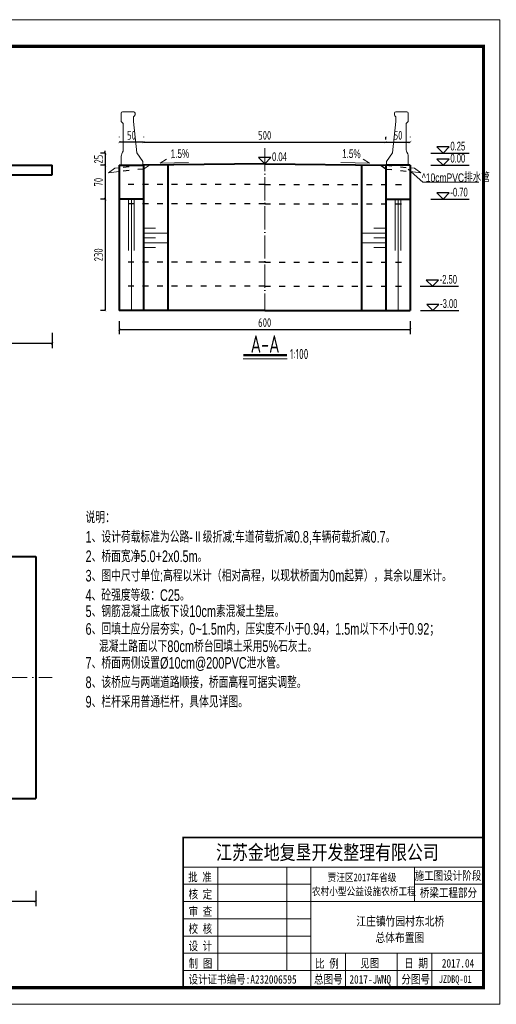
# Model space of a CAD drawing. Header units: inches. Extents: x 97745 to 142261, y 62673 to 100665.
# Tile 102 of 148: x 129627 to 130610, y 81717 to 83750. Entities that reach past the tile are written whole.
import ezdxf
from ezdxf.enums import TextEntityAlignment as Align

# ---------------------------------------------------------------- set-up
doc = ezdxf.new("R2010")
doc.units = ezdxf.units.IN
doc.header["$MEASUREMENT"] = 0
for name, pattern in [('ACAD_ISO03W100', [30, 12, -18]), ('ACAD_ISO04W100', [30, 24, -3, 0, -3]), ('DASHED', [0.75, 0.5, -0.25])]:
    doc.linetypes.add(name, pattern=pattern)
doc.layers.get('0').update_dxf_attribs({"lineweight": 15})
for name, color, linetype, lineweight in [('00、2粗实线', 1, 'Continuous', 40), ('00、4细实线', 4, 'Continuous', 18), ('00、5虚线', 2, 'DASHED', 18), ('07、防撞栏杆', 5, 'Continuous', 18), ('BM1', 7, 'Continuous', 15), ('中心线', 3, 'ACAD_ISO04W100', 18), ('文字', 7, 'Continuous', 20), ('符号', 9, 'Continuous', 20), ('细线', 7, 'Continuous', 25), ('虚线', 2, 'ACAD_ISO03W100', 25)]:
    doc.layers.add(name, color=color, linetype=linetype, lineweight=lineweight)
for name, color, linetype in [('1', 7, 'Continuous'), ('dim', 4, 'Continuous'), ('断面标高标注', 3, 'Continuous')]:
    doc.layers.add(name, color=color, linetype=linetype)
doc.styles.add('03、he-e', font='hztxt_e.shx', dxfattribs={"width": 0.65, "bigfont": 'hztxt.shx'})
doc.styles.add('hz-e', font='hztxt_e.shx', dxfattribs={"width": 0.8, "height": 330, "bigfont": 'hztxt.shx'})
doc.styles.add('HZE', font='hztxt_e.shx', dxfattribs={"width": 0.75, "bigfont": 'hztxt.shx'})
doc.styles.add('HZTXT', font='tssdeng.shx', dxfattribs={"width": 0.75, "bigfont": 'hztxt.shx'})
doc.styles.get("Standard").update_dxf_attribs({"font": 'hztxt_e.shx', "width": 0.7, "bigfont": 'hztxt.shx'})
doc.styles.add('三级钢', font='tssdeng.shx', dxfattribs={"width": 0.7, "height": 30, "bigfont": 'hztxt.shx'})
doc.styles.add('图框', font='SIMFANG.TTF', dxfattribs={"width": 0.8, "height": 4})
doc.dimstyles.new('3', dxfattribs={"dimtxt": 25, "dimasz": 12, "dimexe": 10, "dimexo": 30, "dimgap": 5, "dimtad": 1, "dimdec": 0, "dimzin": 0, "dimdsep": 46, "dimtxsty": 'HZTXT', "dimblk": 'ARCHTICK', "dimcen": 0, "dimclrt": 7, "dimazin": 2, "dimtfac": 1, "dimtdec": 0, "dimtix": 1, "dimtmove": 2, "dimatfit": 3, "dimfxl": 250, "dimtolj": 1, "dimtzin": 0, "dimarcsym": 0})

# ---------------------------------------------------------------- blocks, each defined once
blk = doc.blocks.new('_ArchTick')
at = {"color": 0, "linetype": 'ByBlock', "const_width": 0.15}
blk.add_lwpolyline([(-0.5, -0.5), (0.5, 0.5)], dxfattribs=at)
blk = doc.blocks.new('*D1892')
at = {"color": 0, "lineweight": -2}
for p, q in [((129802.2, 83379.4), (129793.2, 83379.4)), ((129803.2, 83379.4), (129803.2, 83149.4)), ((129802.2, 83149.4), (129793.2, 83149.4))]:
    blk.add_line(p, q, dxfattribs=at)
at = {"color": 0, "lineweight": -2, "xscale": 5, "yscale": 5, "zscale": 5}
for p, rotation in [((129803.2, 83379.4), 90), ((129803.2, 83149.4), 270)]:
    blk.add_blockref('_ArchTick', p, dxfattribs=dict(at, rotation=rotation))
at = {"color": 7, "insert": (129789.2, 83264.4), "char_height": 18, "attachment_point": 5, "rotation": 90, "style": 'HZTXT'}
blk.add_mtext('\\A1;230', dxfattribs=at)
blk = doc.blocks.new('*D1893')
at = {"color": 0, "lineweight": -2}
for p, q in [((130382.2, 83507.7), (130382.2, 83507.1)), ((130382.2, 83497.1), (130432.2, 83497.1)), ((130432.2, 83507.7), (130432.2, 83507.1))]:
    blk.add_line(p, q, dxfattribs=at)
at = {"color": 0, "lineweight": -2, "xscale": 5, "yscale": 5, "zscale": 5, "rotation": 180}
blk.add_blockref('_ArchTick', (130382.2, 83497.1), dxfattribs=at)
at = {"color": 0, "lineweight": -2, "xscale": 5, "yscale": 5, "zscale": 5}
blk.add_blockref('_ArchTick', (130432.2, 83497.1), dxfattribs=at)
at = {"color": 7, "insert": (130407.2, 83511.1), "char_height": 18, "attachment_point": 5, "style": 'HZTXT'}
blk.add_mtext('\\A1;50', dxfattribs=at)
blk = doc.blocks.new('*D1859')
at = {"color": 0, "lineweight": -2}
for p, q in [((129802.2, 83449.4), (129793.2, 83449.4)), ((129803.2, 83449.4), (129803.2, 83379.4)), ((129802.2, 83379.4), (129793.2, 83379.4))]:
    blk.add_line(p, q, dxfattribs=at)
at = {"color": 0, "lineweight": -2, "xscale": 5, "yscale": 5, "zscale": 5}
for p, rotation in [((129803.2, 83449.4), 90), ((129803.2, 83379.4), 270)]:
    blk.add_blockref('_ArchTick', p, dxfattribs=dict(at, rotation=rotation))
at = {"color": 7, "insert": (129789.2, 83414.4), "char_height": 18, "attachment_point": 5, "rotation": 90, "style": 'HZTXT'}
blk.add_mtext('\\A1;70', dxfattribs=at)
blk = doc.blocks.new('*D1888')
at = {"color": 0, "lineweight": -2}
for p, q in [((129832.2, 83127.3), (129832.2, 83100.6)), ((130432.2, 83127.3), (130432.2, 83100.6)), ((129832.2, 83110.6), (130432.2, 83110.6))]:
    blk.add_line(p, q, dxfattribs=at)
at = {"color": 0, "lineweight": -2, "xscale": 5, "yscale": 5, "zscale": 5, "rotation": 180}
blk.add_blockref('_ArchTick', (129832.2, 83110.6), dxfattribs=at)
at = {"color": 0, "lineweight": -2, "xscale": 5, "yscale": 5, "zscale": 5}
blk.add_blockref('_ArchTick', (130432.2, 83110.6), dxfattribs=at)
at = {"color": 7, "insert": (130132.2, 83124.6), "char_height": 18, "attachment_point": 5, "style": 'HZTXT'}
blk.add_mtext('\\A1;600', dxfattribs=at)
blk = doc.blocks.new('*D1889')
at = {"color": 0, "lineweight": -2}
for p, q in [((129882.2, 83507.7), (129882.2, 83507.1)), ((129882.2, 83497.1), (130382.2, 83497.1)), ((130382.2, 83502.7), (130382.2, 83507.1))]:
    blk.add_line(p, q, dxfattribs=at)
at = {"color": 0, "lineweight": -2, "xscale": 5, "yscale": 5, "zscale": 5, "rotation": 180}
blk.add_blockref('_ArchTick', (129882.2, 83497.1), dxfattribs=at)
at = {"color": 0, "lineweight": -2, "xscale": 5, "yscale": 5, "zscale": 5}
blk.add_blockref('_ArchTick', (130382.2, 83497.1), dxfattribs=at)
at = {"color": 7, "insert": (130132.2, 83511.1), "char_height": 18, "attachment_point": 5, "style": 'HZTXT'}
blk.add_mtext('\\A1;500', dxfattribs=at)
blk = doc.blocks.new('*D1890')
at = {"color": 0, "lineweight": -2}
for p, q in [((129832.2, 83507.7), (129832.2, 83507.1)), ((129882.2, 83497.1), (129832.2, 83497.1)), ((129882.2, 83507.7), (129882.2, 83507.1))]:
    blk.add_line(p, q, dxfattribs=at)
at = {"color": 0, "lineweight": -2, "xscale": 5, "yscale": 5, "zscale": 5, "rotation": 180}
blk.add_blockref('_ArchTick', (129832.2, 83497.1), dxfattribs=at)
at = {"color": 0, "lineweight": -2, "xscale": 5, "yscale": 5, "zscale": 5}
blk.add_blockref('_ArchTick', (129882.2, 83497.1), dxfattribs=at)
at = {"color": 7, "insert": (129857.2, 83511.1), "char_height": 18, "attachment_point": 5, "style": 'HZTXT'}
blk.add_mtext('\\A1;50', dxfattribs=at)
blk = doc.blocks.new('*D1894')
at = {"color": 0, "lineweight": -2}
for p, q in [((129802.2, 83474.4), (129793.2, 83474.4)), ((129803.2, 83474.4), (129803.2, 83479.4)), ((129803.2, 83474.4), (129803.2, 83449.4)), ((129802.2, 83449.4), (129793.2, 83449.4)), ((129803.2, 83449.4), (129803.2, 83444.4))]:
    blk.add_line(p, q, dxfattribs=at)
at = {"color": 0, "lineweight": -2, "xscale": 5, "yscale": 5, "zscale": 5}
for p, rotation in [((129803.2, 83474.4), 270), ((129803.2, 83449.4), 90)]:
    blk.add_blockref('_ArchTick', p, dxfattribs=dict(at, rotation=rotation))
at = {"color": 7, "insert": (129789.2, 83461.9), "char_height": 18, "attachment_point": 5, "rotation": 90, "style": 'HZTXT'}
blk.add_mtext('\\A1;25', dxfattribs=at)
blk = doc.blocks.new('*D2038')
at = {"color": 0, "lineweight": -2}
for p, q in [((129289.3, 83103.5), (129289.3, 83071.8)), ((129693.7, 83103.5), (129693.7, 83071.8)), ((129289.3, 83081.8), (129693.7, 83081.8))]:
    blk.add_line(p, q, dxfattribs=at)
at = {"color": 0, "lineweight": -2, "xscale": 5, "yscale": 5, "zscale": 5, "rotation": 180}
blk.add_blockref('_ArchTick', (129289.3, 83081.8), dxfattribs=at)
at = {"color": 0, "lineweight": -2, "xscale": 5, "yscale": 5, "zscale": 5}
blk.add_blockref('_ArchTick', (129693.7, 83081.8), dxfattribs=at)
at = {"color": 7, "insert": (129491.5, 83095.8), "char_height": 18, "attachment_point": 5, "style": 'HZTXT'}
blk.add_mtext('\\A1;500', dxfattribs=at)
blk = doc.blocks.new('*D2041')
at = {"color": 0, "lineweight": -2}
for p, q in [((129255.2, 81951.9), (129255.2, 81920.2)), ((129659.7, 81951.9), (129659.7, 81920.2)), ((129255.2, 81930.2), (129659.7, 81930.2))]:
    blk.add_line(p, q, dxfattribs=at)
at = {"color": 0, "lineweight": -2, "xscale": 5, "yscale": 5, "zscale": 5, "rotation": 180}
blk.add_blockref('_ArchTick', (129255.2, 81930.2), dxfattribs=at)
at = {"color": 0, "lineweight": -2, "xscale": 5, "yscale": 5, "zscale": 5}
blk.add_blockref('_ArchTick', (129659.7, 81930.2), dxfattribs=at)
at = {"color": 7, "insert": (129457.5, 81944.2), "char_height": 18, "attachment_point": 5, "style": 'HZTXT'}
blk.add_mtext('\\A1;500', dxfattribs=at)

msp = doc.modelspace()

# ---------------------------------------------------------------- linework, layer by layer
for p, q in [((129929.394, 83461.791), (129916.214, 83453.713)), ((129916.214, 83453.713), (129975.152, 83455.257)), ((130348.15, 83453.713), (130289.211, 83455.257)), ((130334.969, 83461.791), (130348.15, 83453.713)), ((130428.033, 83441.169), (130458.559, 83414.259)), ((130458.559, 83414.259), (130573.728, 83414.259))]:
    msp.add_line(p, q)
at = {"ltscale": 5}
msp.add_line((130178.567, 83049.738), (130087.841, 83049.738), dxfattribs=at)
at = {"layer": '00、2粗实线', "ltscale": 2}
for p, q in [((129289.254, 83449.432), (129693.688, 83449.432)), ((129693.688, 83429.432), (129693.688, 83449.432)), ((129832.182, 83449.426), (129832.182, 83149.426)), ((129832.182, 83449.426), (129882.182, 83449.426)), ((130132.182, 83452.426), (129882.182, 83449.426)), ((129882.182, 83449.426), (129882.182, 83149.426)), ((129932.182, 83449.426), (129932.182, 83149.426)), ((130132.182, 83452.426), (130382.182, 83449.426)), ((130332.182, 83449.426), (130332.182, 83149.426)), ((130382.182, 83449.426), (130382.182, 83149.426)), ((130432.182, 83449.426), (130382.182, 83449.426)), ((130432.182, 83449.426), (130432.182, 83149.426)), ((129289.254, 83429.432), (129693.688, 83429.432)), ((129882.182, 83379.426), (129832.182, 83379.426)), ((130382.182, 83379.426), (130432.182, 83379.426)), ((130132.182, 83149.426), (129832.182, 83149.426)), ((130132.182, 83149.426), (130432.182, 83149.426)), ((128805.353, 82641.822), (129659.683, 82641.822)), ((129659.683, 82641.822), (129659.683, 82142.283)), ((128806.235, 82142.283), (129659.683, 82142.283))]:
    msp.add_line(p, q, dxfattribs=at)
at = {"layer": '00、4细实线', "ltscale": 2}
for p, q in [((129810.016, 83433.805), (129823.196, 83443.149)), ((129832.18, 83436.16), (129810.016, 83433.805)), ((129832.182, 83444.105), (129823.196, 83443.149)), ((130432.182, 83444.105), (130441.167, 83443.149)), ((130432.184, 83436.16), (130454.348, 83433.805)), ((130454.348, 83433.805), (130441.167, 83443.149))]:
    msp.add_line(p, q, dxfattribs=at)
at = {"layer": '00、4细实线'}
for p, q in [((129851.416, 83379.426), (129851.416, 83273.284)), ((129857.182, 83379.426), (129857.182, 83149.426)), ((129862.947, 83379.426), (129862.947, 83273.284)), ((130401.416, 83379.426), (130401.416, 83273.284)), ((130407.182, 83379.426), (130407.182, 83149.426)), ((130412.947, 83379.426), (130412.947, 83273.284))]:
    msp.add_line(p, q, dxfattribs=at)
at = {"layer": '00、5虚线', "ltscale": 50}
msp.add_line((129882.182, 83441.474), (129894.538, 83449.426), dxfattribs=at)
at = {"layer": '07、防撞栏杆'}
for points in [[(129861.851, 83559.426, -0.41421356), (129864.651, 83556.626), (129864.651, 83556.426), (129864.651, 83553.585, -0.19891237), (129863.831, 83551.605), (129861.651, 83549.426), (129861.651, 83539.426), (129868.451, 83474.926), (129880.951, 83456.926), (129880.951, 83449.426), (129836.151, 83449.426), (129836.151, 83468.065, -0.11643382), (129837.207, 83472.537), (129839.095, 83476.314, 0.11643382), (129840.151, 83480.786), (129840.151, 83535.426), (129836.151, 83539.426), (129836.151, 83556.926, -0.41421356), (129838.651, 83559.426)], [(130402.513, 83559.426, 0.41421356), (130399.713, 83556.626), (130399.713, 83556.426), (130399.713, 83553.585, 0.19891237), (130400.533, 83551.605), (130402.713, 83549.426), (130402.713, 83539.426), (130395.913, 83474.926), (130383.413, 83456.926), (130383.413, 83449.426), (130428.213, 83449.426), (130428.213, 83468.065, 0.11643382), (130427.157, 83472.537), (130425.268, 83476.314, -0.11643382), (130424.213, 83480.786), (130424.213, 83535.426), (130428.213, 83539.426), (130428.213, 83556.926, 0.41421356), (130425.713, 83559.426)]]:
    msp.add_lwpolyline(points, format="xyb", close=True, dxfattribs=at)
at = {"layer": 'BM1', "color": 0, "linetype": 'Continuous'}
for p, q in [((129964.177, 82061.778), (130583.534, 82061.778)), ((129964.177, 82061.778), (129964.177, 81751.591)), ((129964.177, 81751.591), (129964.177, 82061.778)), ((129964.177, 82000.757), (130583.534, 82000.757)), ((130035.367, 81787.186), (130035.367, 82000.757)), ((130177.748, 82000.757), (130177.748, 81787.186)), ((130227.582, 82000.757), (130227.582, 81751.591)), ((130441.153, 81929.567), (130441.153, 82000.757)), ((129964.177, 81965.162), (130227.582, 81965.162)), ((130441.153, 81965.162), (130583.534, 81965.162)), ((129964.177, 81929.567), (130583.534, 81929.567)), ((129964.177, 81893.972), (130227.582, 81893.972)), ((129964.177, 81858.376), (130227.582, 81858.376)), ((129964.177, 81822.781), (130583.534, 81822.781)), ((130298.772, 81822.781), (130298.772, 81751.591)), ((130405.558, 81822.781), (130405.558, 81751.591)), ((130476.748, 81822.781), (130476.748, 81787.186)), ((130476.748, 81751.591), (130476.748, 81822.781)), ((129964.177, 81787.186), (130583.534, 81787.186))]:
    msp.add_line(p, q, dxfattribs=at)
at = {"layer": 'BM1', "const_width": 0.677}
msp.add_lwpolyline([(127744.333, 83749.408), (130617.388, 83749.408), (130617.388, 81717.737), (127744.333, 81717.737), (127744.333, 83749.408)], dxfattribs=at)
at = {"layer": 'BM1'}
msp.add_lwpolyline([(127744.333, 83749.408), (130617.388, 83749.408), (130617.388, 81717.737), (127744.333, 81717.737)], close=True, dxfattribs=at)
at = {"layer": 'BM1', "color": 0, "linetype": 'Continuous', "const_width": 6.771}
msp.add_lwpolyline([(127857.99, 81751.591), (127857.99, 83695.032), (130583.534, 83695.032), (130583.534, 81751.591)], close=True, dxfattribs=at)
at = {"layer": 'BM1', "color": 0, "linetype": 'Continuous', "const_width": 3.56}
msp.add_lwpolyline([(130583.534, 82061.778), (129964.177, 82061.778), (129964.177, 81751.591)], dxfattribs=at)
at = {"layer": 'dim'}
for p, q in [((130475, 83474.426), (130554.181, 83474.426)), ((130475, 83449.426), (130554.181, 83449.426)), ((130475, 83379.426), (130554.181, 83379.426))]:
    msp.add_line(p, q, dxfattribs=at)
for points in [[(130487.602, 83487.024), (130500.2, 83474.426), (130512.798, 83487.024)], [(130487.602, 83462.024), (130500.2, 83449.426), (130512.798, 83462.024)], [(130487.602, 83392.024), (130500.2, 83379.426), (130512.798, 83392.024)]]:
    msp.add_lwpolyline(points, close=True, dxfattribs=at)
at = {"layer": '中心线', "ltscale": 2}
msp.add_line((130132.182, 83484.904), (130132.182, 83149.426), dxfattribs=at)
at = {"layer": '中心线', "ltscale": 4}
msp.add_line((127984.821, 82392.053), (129693.48, 82392.053), dxfattribs=at)
at = {"layer": '断面标高标注'}
for p, q in [((130107.027, 83452.425), (130175.343, 83452.425)), ((130452.856, 83199.426), (130532.037, 83199.426)), ((130453.762, 83149.426), (130532.943, 83149.426))]:
    msp.add_line(p, q, dxfattribs=at)
for points in [[(130119.629, 83465.023), (130132.227, 83452.425), (130144.825, 83465.023)], [(130465.458, 83212.024), (130478.056, 83199.426), (130490.654, 83212.024)], [(130466.364, 83162.024), (130478.962, 83149.426), (130491.56, 83162.024)]]:
    msp.add_lwpolyline(points, close=True, dxfattribs=at)
at = {"layer": '符号'}
for p, q in [((129882.182, 83319.426), (129907.182, 83319.425)), ((129882.182, 83309.426), (129932.182, 83309.425)), ((130382.182, 83309.426), (130332.182, 83309.425)), ((130382.182, 83319.426), (130357.182, 83319.425)), ((129882.182, 83299.426), (129907.182, 83299.425)), ((129882.182, 83289.426), (129932.182, 83289.425)), ((130382.182, 83289.426), (130332.182, 83289.425)), ((130382.182, 83299.426), (130357.182, 83299.425)), ((129882.182, 83279.426), (129907.182, 83279.425)), ((130382.182, 83279.426), (130357.182, 83279.425))]:
    msp.add_line(p, q, dxfattribs=at)
at = {"layer": '细线', "ltscale": 5, "const_width": 4.8}
msp.add_lwpolyline([(130087.841, 83057.574), (130178.078, 83057.574)], dxfattribs=at)
at = {"layer": '虚线'}
for p, q in [((129882.182, 83449.426), (129832.182, 83444.105)), ((130382.182, 83441.474), (130369.826, 83449.426)), ((130382.182, 83449.426), (130432.182, 83444.105)), ((129882.182, 83441.474), (129832.18, 83436.16)), ((130382.182, 83441.474), (130432.184, 83436.16)), ((130132.182, 83409.426), (129832.182, 83409.426)), ((130132.182, 83409.426), (130432.182, 83409.426)), ((130132.182, 83369.426), (129832.182, 83369.426)), ((130132.182, 83369.426), (130432.182, 83369.426)), ((130132.182, 83249.426), (129832.182, 83249.426)), ((130132.182, 83249.426), (130432.182, 83249.426)), ((130132.182, 83199.426), (129832.182, 83199.426)), ((130132.182, 83199.426), (130432.182, 83199.426))]:
    msp.add_line(p, q, dxfattribs=at)

# ---------------------------------------------------------------- texts
at = {"ltscale": 5, "style": '三级钢', "width": 0.7}
msp.add_text('A-A', height=36, dxfattribs=at).set_placement((130132.959, 83062.212), align=Align.CENTER)
msp.add_text('1:100', height=21, dxfattribs=at).set_placement((130184.366, 83049.315))
at = {"style": 'hz-e', "width": 0.7}
for s, p in [('说明：', (129762.568, 82710.334)), ('1、设计荷载标准为公路-Ⅱ级折减:车道荷载折减0.8,车辆荷载折减0.7。', (129762.568, 82670.254)), ('2、桥面宽净5.0+2x0.5m。', (129762.568, 82630.174)), ('3、图中尺寸单位:高程以米计（相对高程，以现状桥面为0m起算），其余以厘米计。', (129762.568, 82590.094)), ('4、砼强度等级：C25。', (129762.568, 82550.014)), ('5、钢筋混凝土底板下设10cm素混凝土垫层。', (129762.568, 82516.733)), ('6、回填土应分层夯实，0~1.5m内，压实度不小于0.94，1.5m以下不小于0.92；', (129762.568, 82480.187)), ('混凝土路面以下80cm桥台回填土采用5%%%石灰土。', (129790.204, 82444.524)), ('7、桥面两侧设置%%C10cm@200PVC泄水管。', (129762.568, 82410.126)), ('8、该桥应与两端道路顺接，桥面高程可据实调整。', (129762.568, 82370.046)), ('9、栏杆采用普通栏杆，具体见详图。', (129762.568, 82329.966))]:
    msp.add_text(s, height=24, dxfattribs=at).set_placement(p)
at = {"layer": '1', "color": 7, "linetype": 'Continuous', "style": '图框', "width": 0.8}
for s, height, p in [('江苏金地复垦开发整理有限公司 ', 30.0739, (130031.762, 82016.061)), ('批 准', 17.5431, (129974.144, 81971.188)), ('贾汪区2017年省级', 15.9483, (130261.922, 81971.414)), ('核 定', 17.5431, (129975.04, 81935.777)), ('农村小型公益设施农桥工程', 15.94828, (130229.607, 81942.562)), ('审 查', 17.5431, (129975.04, 81900.181)), ('校 核', 17.5431, (129975.04, 81864.586)), ('设 计', 17.5431, (129975.04, 81828.991)), ('制 图', 17.5431, (129975.271, 81792.903)), ('比 例', 17.5431, (130236.261, 81792.715)), ('见图', 17.5431, (130329.248, 81793.339)), ('日 期', 17.5431, (130419.98, 81793.339)), ('2017.04', 17.5431, (130497.577, 81793.339)), ('设计证书编号:A232006595 ', 17.54311, (129975.051, 81760.075)), ('总图号', 17.5431, (130233.955, 81760.179)), ('2017-JWNQ', 17.5431, (130306.917, 81760.179)), ('分图号', 17.5431, (130414.083, 81760.179))]:
    msp.add_text(s, height=height, dxfattribs=at).set_placement(p)
at = {"layer": '1', "color": 7, "linetype": 'Continuous', "char_height": 17.5431, "width": 145.71151, "attachment_point": 5, "style": '图框'}
for s, insert in [('施工图设计阶段', (130510.225, 81981.921)), ('桥梁工程部分', (130511.253, 81946.649))]:
    msp.add_mtext(s, dxfattribs=dict(at, insert=insert))
at = {"layer": 'BM1', "color": 0, "linetype": 'Continuous', "style": '图框', "width": 0.8}
msp.add_text('JZDBQ-01', height=15.5746, dxfattribs=at).set_placement((130491.35, 81761.684))
at = {"layer": 'dim', "color": 3, "style": '03、he-e', "width": 0.65}
for s, p in [('0.25', (130515.32, 83474.426)), ('0.00', (130515.32, 83449.426)), ('-0.70', (130515.32, 83379.426))]:
    msp.add_text(s, height=18, dxfattribs=at).set_placement(p, align=Align.BOTTOM_LEFT)
at = {"layer": 'dim', "color": 3, "width": 0.7}
for s, rotation, p in [('1.5%%%', 1.5, (129938.371, 83458.452)), ('1.5%', 358.5, (130291.354, 83459.359))]:
    msp.add_text(s, height=18, rotation=rotation, dxfattribs=at).set_placement(p, align=Align.BOTTOM_LEFT)
at = {"layer": '文字', "ltscale": 2, "style": 'HZE', "width": 0.75}
msp.add_text('^ 10cmPVC排水管', height=17.5, dxfattribs=at).set_placement((130456.215, 83414.874))
at = {"layer": '文字', "linetype": 'Continuous', "style": '图框', "width": 0.8}
for s, p in [('江庄镇竹园村东北桥', (130321.178, 81879.838)), ('总体布置图', (130360.544, 81845.974))]:
    msp.add_text(s, height=18.4698, dxfattribs=at).set_placement(p)
at = {"layer": '断面标高标注', "color": 3, "style": '03、he-e', "width": 0.65}
for s, p in [('0.04', (130147.347, 83452.425)), ('-2.50', (130493.176, 83199.426)), ('-3.00', (130494.082, 83149.426))]:
    msp.add_text(s, height=18, dxfattribs=at).set_placement(p, align=Align.BOTTOM_LEFT)

# ---------------------------------------------------------------- dimensions: what is measured, and where the dimension line sits
for base, p1, p2, angle, picture, middle in [((129832.182, 83497.132), (129882.182, 83477.695), (129832.182, 83477.695), 180, '*D1890', (129857.182, 83511.132)), ((130382.182, 83497.132), (129882.182, 83477.695), (130382.182, 83472.695), 180, '*D1889', (130132.182, 83511.132)), ((129803.199, 83449.426), (129832.182, 83474.426), (129832.182, 83449.426), 90, '*D1894', (129789.199, 83461.926)), ((129803.199, 83379.426), (129832.182, 83449.426), (129832.182, 83379.426), 90, '*D1859', (129789.199, 83414.426)), ((129803.199, 83149.426), (129832.182, 83379.426), (129832.182, 83149.426), 90, '*D1892', (129789.199, 83264.426)), ((130432.182, 83110.634), (129832.182, 83157.253), (130432.182, 83157.253), 180, '*D1888', (130132.182, 83124.634))]:
    dim = msp.add_linear_dim(base=base, p1=p1, p2=p2, angle=angle, dimstyle='3', override={"dimtxt": 18, "dimasz": 5})
    dim.commit()
    dim.dimension.update_dxf_attribs({"geometry": picture, "text_midpoint": middle})
dim = msp.add_linear_dim(base=(130432.182, 83497.132), p1=(130382.182, 83477.695), p2=(130432.182, 83477.695), dimstyle='3', override={"dimtxt": 18, "dimasz": 5})
dim.commit()
dim.dimension.update_dxf_attribs({"geometry": '*D1893', "text_midpoint": (130407.182, 83511.132)})
for base, p1, p2, angle, picture, middle in [((129693.688, 83081.778), (129289.254, 83133.483), (129693.688, 83133.483), 0, '*D2038', (129491.471, 83095.778)), ((129659.683, 81930.178), (129255.249, 81981.883), (129659.683, 81981.883), 360, '*D2041', (129457.466, 81944.178))]:
    dim = msp.add_linear_dim(base=base, p1=p1, p2=p2, angle=angle, text='500', dimstyle='3', override={"dimtxt": 18, "dimasz": 5})
    dim.commit()
    dim.dimension.update_dxf_attribs({"geometry": picture, "text_midpoint": middle})

doc.saveas('drawing.dxf')
